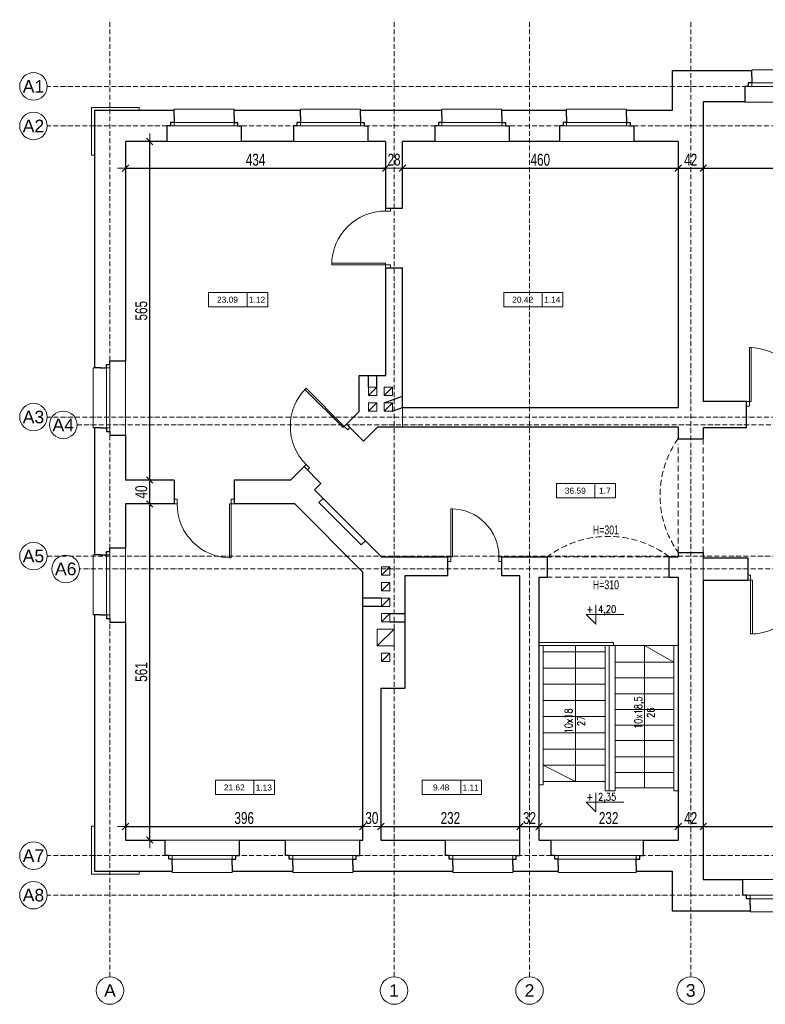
# Model space of a CAD drawing. Header units: inches. Extents: x -8638 to 29969, y -39 to 37625.
# Tile 8 of 18: x 419 to 1663, y 19979 to 21623. Entities that reach past the tile are written whole.
import ezdxf
from ezdxf.enums import TextEntityAlignment as Align

# ---------------------------------------------------------------- set-up
doc = ezdxf.new("R2010")
doc.units = ezdxf.units.IN
doc.header["$MEASUREMENT"] = 0
for name, pattern in [('ArcadiaLine4607182594047786974', [0]), ('DASHED', [15, 10, -5]), ('GAP', [3, 2, -0.5, 0, -0.5])]:
    doc.linetypes.add(name, pattern=pattern)
doc.layers.get('0').update_dxf_attribs({"lineweight": 0})
doc.layers.get('Defpoints').update_dxf_attribs({"lineweight": 0})
for name, color, linetype, lineweight in [('AA_OPIS_009', 2, 'Continuous', 0), ('AA_OPIS_TABELKI_009', 7, 'Continuous', 0), ('AA_PRZ_SCIANY_030', 10, 'Continuous', 30), ('AA_PRZERYWANE', 251, 'DASHED', 0), ('AA_STOLARKA DRZW_009', 7, 'Continuous', 0), ('AA_WIDOK_005', 252, 'Continuous', 0), ('AA_WIDOK_009', 7, 'Continuous', 0), ('AA_WYMIAR', 157, 'Continuous', 0), ('AA_WYMIAR WYS_50', 7, 'Continuous', 0), ('isa_V9BAE0E40C946046_B19A2E0E40DD480C4L21BAE0E40DD48147Usr', 7, 'Continuous', 25), ('Rzut 1_Budynek_0. Kondygnacja 0 (_0.00_0.00)_Elementy użytkownika', 7, 'Continuous', 25)]:
    doc.layers.add(name, color=color, linetype=linetype, lineweight=lineweight)
doc.styles.add('100ROMAN', font='arial.ttf', dxfattribs={"width": 0.7})
doc.styles.add('ArCADiaStyle', font='arial.ttf')
doc.styles.add('arial', font='arial.ttf', dxfattribs={"width": 0.9, "height": 1.5})
doc.styles.add('ROMANS', font='romans.shx', dxfattribs={"width": 0.8})
doc.dimstyles.new('1_100', dxfattribs={"dimtxt": 20, "dimasz": 1.8, "dimexe": 0.18, "dimexo": 0.0625, "dimgap": 4, "dimtad": 1, "dimtoh": 1, "dimdec": 0, "dimzin": 0, "dimdsep": 46, "dimtxsty": '100ROMAN', "dimblk": 'ST', "dimcen": 0, "dimse1": 1, "dimse2": 1, "dimclrd": 256, "dimclrt": 256, "dimadec": 0, "dimazin": 0, "dimtfac": 1, "dimtdec": 0, "dimtix": 1, "dimtofl": 0, "dimtmove": 1, "dimatfit": 2, "dimldrblk": 'DOTSMALL', "dimfxl": 1, "dimtolj": 1, "dimtzin": 0, "dimarcsym": 0})

# ---------------------------------------------------------------- blocks, each defined once
blk = doc.blocks.new('okna parter 100')
at = {"layer": 'AA_PRZ_SCIANY_030', "color": 0}
for p, q in [((19935.3, 10114.2), (19935.3, 10124.2)), ((20035.3, 10114.2), (20035.3, 10124.2)), ((19935.3, 10114.2), (19935.3, 10114.2)), ((19935.3, 10114.2), (19935.3, 10104.2)), ((20035.3, 10114.2), (20035.3, 10114.2)), ((20035.3, 10114.2), (20035.3, 10104.2)), ((19929.3, 10098.2), (19923.3, 10098.2)), ((19923.3, 10098.2), (19923.3, 10072.2)), ((19935.3, 10104.2), (19929.3, 10104.2)), ((19929.3, 10104.2), (19929.3, 10098.2)), ((20035.3, 10104.2), (20041.3, 10104.2)), ((20041.3, 10104.2), (20041.3, 10098.2)), ((20041.3, 10098.2), (20047.3, 10098.2)), ((20047.3, 10098.2), (20047.3, 10072.2))]:
    blk.add_line(p, q, dxfattribs=at)
at = {"layer": 'AA_STOLARKA DRZW_009', "color": 0}
for points in [[(19935.3, 10104.2), (19929.3, 10104.2), (19929.3, 10098.2), (19935.3, 10098.2)], [(20035.3, 10104.2), (20041.3, 10104.2), (20041.3, 10098.2), (20035.3, 10098.2)]]:
    blk.add_lwpolyline(points, close=True, dxfattribs=at)
for points in [[(19929.3, 10098.2), (20041.3, 10098.2)], [(20035.3, 10104.2), (19935.3, 10104.2)]]:
    blk.add_lwpolyline(points, dxfattribs=at)
at = {"layer": 'AA_WIDOK_009', "color": 0}
for p, q in [((20035.3, 10124.2), (20035.3, 10126.2)), ((19923.3, 10072.2), (20047.3, 10072.2))]:
    blk.add_line(p, q, dxfattribs=at)
blk.add_lwpolyline([(19935.3, 10124.2), (19935.3, 10126.2), (20035.3, 10126.2)], dxfattribs=at)
blk = doc.blocks.new('*U3342')
for points in [[(-95, 0), (-95, 8), (-100, 8), (-100, 0)], [(-7.8, 0), (-5, 0), (-5, -90), (-7.8, -90)], [(0, 0), (0, 8), (-5, 8), (-5, 0)]]:
    blk.add_lwpolyline(points, close=True)
blk.add_arc((-5, 0), 90, 180, 270)
blk = doc.blocks.new('*U3349')
for points in [[(-95, 0), (-95, 8), (-100, 8), (-100, 0)], [(-7.8, 0), (-5, 0), (-5, -90), (-7.8, -90)], [(0, 0), (0, 8), (-5, 8), (-5, 0)]]:
    blk.add_lwpolyline(points, close=True)
blk.add_arc((-5, 0), 90, 180, 270)
blk = doc.blocks.new('*U3355')
for points in [[(-95, 0), (-95, 8), (-100, 8), (-100, 0)], [(-7.8, 0), (-5, 0), (-5, -90), (-7.8, -90)], [(0, 0), (0, 8), (-5, 8), (-5, 0)]]:
    blk.add_lwpolyline(points, close=True)
blk.add_arc((-5, 0), 90, 180, 270)
blk = doc.blocks.new('*U3356')
for points in [[(-85, 0), (-85, 8), (-90, 8), (-90, 0)], [(-7.5, 0), (-5, 0), (-5, -80), (-7.5, -80)], [(0, 0), (0, 8), (-5, 8), (-5, 0)]]:
    blk.add_lwpolyline(points, close=True)
blk.add_arc((-5, 0), 80, 180, 270)
blk = doc.blocks.new('*U3347')
for points in [[(-95, 0), (-95, 8), (-100, 8), (-100, 0)], [(-7.8, 0), (-5, 0), (-5, -90), (-7.8, -90)], [(0, 0), (0, 8), (-5, 8), (-5, 0)]]:
    blk.add_lwpolyline(points, close=True)
blk.add_arc((-5, 0), 90, 180, 270)
blk = doc.blocks.new('TABELKA POWIERZCHNIE')
at = {"layer": 'AA_OPIS_TABELKI_009'}
blk.add_line((656700946, 556572823.1), (656700946, 556572799.1), dxfattribs=at)
blk.add_lwpolyline([(656700881.9, 556572823.1), (656700980.5, 556572823.1), (656700980.5, 556572799.1), (656700881.9, 556572799.1)], close=True, dxfattribs=at)
at = {"layer": 'AA_OPIS_TABELKI_009', "style": 'arial'}
for tag, p in [('POW', (656700913.4, 556572805.9)), ('NR', (656700962.7, 556572805.8))]:
    blk.add_attdef(tag, text='', height=10, dxfattribs=at).set_placement(p, align=Align.CENTER)
blk = doc.blocks.new('kota wys. dół')
blk.add_lwpolyline([(2489.2, 1562.6), (2489.2, 1537.4), (2476.6, 1550), (2526.2, 1550)])
at = {"style": 'ROMANS'}
blk.add_attdef('%%P', text='', height=10.5, dxfattribs=at).set_placement((2486.1, 1552.1), align=Align.RIGHT)
blk.add_attdef('0.00', (2492.3, 1552.1), '', height=10.5, dxfattribs=at)
blk = doc.blocks.new('schody piętro')
at = {"layer": 'AA_WIDOK_009', "ltscale": 0.5}
for p, q in [((0, 330), (124, 330)), ((124, 330), (124, 325)), ((0, 325), (121, 325)), ((7, 325), (7, 92)), ((7, 314), (110, 314)), ((126, 325), (106, 325)), ((110, 82), (110, 325)), ((117, 82), (117, 325)), ((126, 325), (232, 325)), ((127, 82), (127, 325)), ((225, 325), (225, 82)), ((127, 297), (225, 297)), ((7, 287), (110, 287)), ((127, 271), (225, 271)), ((7, 260), (110, 260)), ((7, 233), (110, 233)), ((127, 244), (225, 244)), ((127, 218), (225, 218)), ((7, 206), (110, 206)), ((127, 192), (225, 192)), ((7, 179), (110, 179)), ((127, 166), (225, 166)), ((7, 152), (110, 152)), ((127, 139), (225, 139)), ((7, 125), (110, 125)), ((127, 113), (225, 113)), ((7, 92), (0, 92)), ((7, 98), (110, 98)), ((127, 87), (225, 87)), ((127, 82), (110, 82)), ((225, 82), (232, 82))]:
    blk.add_line(p, q, dxfattribs=at)
for points in [[(60.5, 325), (60.5, 98), (7, 125)], [(176, 87), (176, 325), (225, 297)]]:
    blk.add_lwpolyline(points, dxfattribs=at)
at = {"layer": 'AA_WYMIAR WYS_50', "transparency": 33554687, "char_height": 12.5, "attachment_point": 1, "rotation": 90, "style": 'ROMANS'}
for s, insert in [('\\pxqc;10x18,5\\P26', (159.3, 153.3)), ('\\pxqc;10x18\\P27', (43, 139.5))]:
    blk.add_mtext_dynamic_manual_height_columns(s, width=118.735, gutter_width=62.5, heights=[0], dxfattribs=dict(at, insert=insert))
blk = doc.blocks.new('ST')
at = {"color": 0}
for p, q in [((7.5, 0), (-7.5, 0)), ((-3, -3), (3, 3)), ((0, 7.5), (0, -7.5))]:
    blk.add_line(p, q, dxfattribs=at)
blk = doc.blocks.new('*D3443')
at = {"layer": 'AA_WYMIAR', "lineweight": -2}
blk.add_line((597.8, 20276.2), (990.2, 20276.2), dxfattribs=at)
at = {"layer": 'Defpoints', "color": 0}
for p in [(992, 20276.2), (596, 20253.5), (992, 20253.5)]:
    blk.add_point(p, dxfattribs=at)
at = {"layer": 'AA_WYMIAR', "lineweight": -2, "xscale": 1.8, "yscale": 1.8, "zscale": 1.8, "rotation": 180}
blk.add_blockref('ST', (596, 20276.2), dxfattribs=at)
at = {"layer": 'AA_WYMIAR', "lineweight": -2, "xscale": 1.8, "yscale": 1.8, "zscale": 1.8}
blk.add_blockref('ST', (992, 20276.2), dxfattribs=at)
at = {"layer": 'AA_WYMIAR', "insert": (794, 20290.2), "char_height": 20, "attachment_point": 5, "style": '100ROMAN'}
blk.add_mtext('\\A1;396', dxfattribs=at)
blk = doc.blocks.new('_DotSmall')
at = {"color": 0, "linetype": 'ByBlock', "const_width": 0.5}
blk.add_lwpolyline([(-0.0625, 0, 1), (0.0625, 0, 1)], format="xyb", close=True, dxfattribs=at)
blk = doc.blocks.new('*D3444')
at = {"layer": 'AA_WYMIAR', "lineweight": -2}
for p, q in [((990.2, 20276.2), (988.4, 20276.2)), ((1023.8, 20276.2), (1025.6, 20276.2))]:
    blk.add_line(p, q, dxfattribs=at)
at = {"layer": 'Defpoints', "color": 0}
for p in [(1022, 20276.2), (992, 20253.5), (1022, 20253.5)]:
    blk.add_point(p, dxfattribs=at)
at = {"layer": 'AA_WYMIAR', "lineweight": -2, "xscale": 1.8, "yscale": 1.8, "zscale": 1.8}
blk.add_blockref('ST', (992, 20276.2), dxfattribs=at)
at = {"layer": 'AA_WYMIAR', "lineweight": -2, "xscale": 1.8, "yscale": 1.8, "zscale": 1.8, "rotation": 180}
blk.add_blockref('ST', (1022, 20276.2), dxfattribs=at)
at = {"layer": 'AA_WYMIAR', "insert": (1007, 20290.2), "char_height": 20, "attachment_point": 5, "style": '100ROMAN'}
blk.add_mtext('\\A1;30', dxfattribs=at)
blk = doc.blocks.new('*D3445')
at = {"layer": 'AA_WYMIAR', "lineweight": -2}
blk.add_line((1023.8, 20276.2), (1252.2, 20276.2), dxfattribs=at)
at = {"layer": 'Defpoints', "color": 0}
for p in [(1254, 20276.2), (1022, 20253.5), (1254, 20253.5)]:
    blk.add_point(p, dxfattribs=at)
at = {"layer": 'AA_WYMIAR', "lineweight": -2, "xscale": 1.8, "yscale": 1.8, "zscale": 1.8, "rotation": 180}
blk.add_blockref('ST', (1022, 20276.2), dxfattribs=at)
at = {"layer": 'AA_WYMIAR', "lineweight": -2, "xscale": 1.8, "yscale": 1.8, "zscale": 1.8}
blk.add_blockref('ST', (1254, 20276.2), dxfattribs=at)
at = {"layer": 'AA_WYMIAR', "insert": (1138, 20290.2), "char_height": 20, "attachment_point": 5, "style": '100ROMAN'}
blk.add_mtext('\\A1;232', dxfattribs=at)
blk = doc.blocks.new('*D3446')
at = {"layer": 'AA_WYMIAR', "lineweight": -2}
blk.add_line((1255.8, 20276.2), (1284.2, 20276.2), dxfattribs=at)
at = {"layer": 'Defpoints', "color": 0}
for p in [(1286, 20276.2), (1254, 20253.5), (1286, 20253.5)]:
    blk.add_point(p, dxfattribs=at)
at = {"layer": 'AA_WYMIAR', "lineweight": -2, "xscale": 1.8, "yscale": 1.8, "zscale": 1.8, "rotation": 180}
blk.add_blockref('ST', (1254, 20276.2), dxfattribs=at)
at = {"layer": 'AA_WYMIAR', "lineweight": -2, "xscale": 1.8, "yscale": 1.8, "zscale": 1.8}
blk.add_blockref('ST', (1286, 20276.2), dxfattribs=at)
at = {"layer": 'AA_WYMIAR', "insert": (1270, 20290.2), "char_height": 20, "attachment_point": 5, "style": '100ROMAN'}
blk.add_mtext('\\A1;32', dxfattribs=at)
blk = doc.blocks.new('*D3447')
at = {"layer": 'AA_WYMIAR', "lineweight": -2}
blk.add_line((1287.8, 20276.2), (1516.2, 20276.2), dxfattribs=at)
at = {"layer": 'Defpoints', "color": 0}
for p in [(1518, 20276.2), (1286, 20253.5), (1518, 20253.5)]:
    blk.add_point(p, dxfattribs=at)
at = {"layer": 'AA_WYMIAR', "lineweight": -2, "xscale": 1.8, "yscale": 1.8, "zscale": 1.8, "rotation": 180}
blk.add_blockref('ST', (1286, 20276.2), dxfattribs=at)
at = {"layer": 'AA_WYMIAR', "lineweight": -2, "xscale": 1.8, "yscale": 1.8, "zscale": 1.8}
blk.add_blockref('ST', (1518, 20276.2), dxfattribs=at)
at = {"layer": 'AA_WYMIAR', "insert": (1402, 20290.2), "char_height": 20, "attachment_point": 5, "style": '100ROMAN'}
blk.add_mtext('\\A1;232', dxfattribs=at)
blk = doc.blocks.new('*D3448')
at = {"layer": 'AA_WYMIAR', "lineweight": -2}
blk.add_line((1519.8, 20276.2), (1558.2, 20276.2), dxfattribs=at)
at = {"layer": 'Defpoints', "color": 0}
for p in [(1560, 20276.2), (1518, 20253.5), (1560, 20187.5)]:
    blk.add_point(p, dxfattribs=at)
at = {"layer": 'AA_WYMIAR', "lineweight": -2, "xscale": 1.8, "yscale": 1.8, "zscale": 1.8, "rotation": 180}
blk.add_blockref('ST', (1518, 20276.2), dxfattribs=at)
at = {"layer": 'AA_WYMIAR', "lineweight": -2, "xscale": 1.8, "yscale": 1.8, "zscale": 1.8}
blk.add_blockref('ST', (1560, 20276.2), dxfattribs=at)
at = {"layer": 'AA_WYMIAR', "insert": (1539, 20290.2), "char_height": 20, "attachment_point": 5, "style": '100ROMAN'}
blk.add_mtext('\\A1;42', dxfattribs=at)
blk = doc.blocks.new('*D3449')
at = {"layer": 'AA_WYMIAR', "lineweight": -2}
blk.add_line((1561.8, 20276.2), (1934.2, 20276.2), dxfattribs=at)
at = {"layer": 'Defpoints', "color": 0}
for p in [(1936, 20276.2), (1560, 20187.5), (1936, 20187.5)]:
    blk.add_point(p, dxfattribs=at)
at = {"layer": 'AA_WYMIAR', "lineweight": -2, "xscale": 1.8, "yscale": 1.8, "zscale": 1.8, "rotation": 180}
blk.add_blockref('ST', (1560, 20276.2), dxfattribs=at)
at = {"layer": 'AA_WYMIAR', "lineweight": -2, "xscale": 1.8, "yscale": 1.8, "zscale": 1.8}
blk.add_blockref('ST', (1936, 20276.2), dxfattribs=at)
at = {"layer": 'AA_WYMIAR', "insert": (1748, 20290.2), "char_height": 20, "attachment_point": 5, "style": '100ROMAN'}
blk.add_mtext('\\A1;376', dxfattribs=at)
blk = doc.blocks.new('*D3463')
at = {"layer": 'AA_WYMIAR', "lineweight": -2}
blk.add_line((636.3, 20255.3), (636.3, 20812.7), dxfattribs=at)
at = {"layer": 'Defpoints', "color": 0}
for p in [(596, 20814.5), (636.3, 20814.5), (596, 20253.5)]:
    blk.add_point(p, dxfattribs=at)
at = {"layer": 'AA_WYMIAR', "lineweight": -2, "xscale": 1.8, "yscale": 1.8, "zscale": 1.8}
for p, rotation in [((636.3, 20814.5), 90), ((636.3, 20253.5), 270)]:
    blk.add_blockref('ST', p, dxfattribs=dict(at, rotation=rotation))
at = {"layer": 'AA_WYMIAR', "insert": (622.3, 20534), "char_height": 20, "attachment_point": 5, "rotation": 90, "style": '100ROMAN'}
blk.add_mtext('\\A1;561', dxfattribs=at)
blk = doc.blocks.new('*D3464')
at = {"layer": 'AA_WYMIAR', "lineweight": -2}
blk.add_line((636.3, 20816.3), (636.3, 20852.7), dxfattribs=at)
at = {"layer": 'Defpoints', "color": 0}
for p in [(596, 20854.5), (636.3, 20854.5), (596, 20814.5)]:
    blk.add_point(p, dxfattribs=at)
at = {"layer": 'AA_WYMIAR', "lineweight": -2, "xscale": 1.8, "yscale": 1.8, "zscale": 1.8}
for p, rotation in [((636.3, 20854.5), 90), ((636.3, 20814.5), 270)]:
    blk.add_blockref('ST', p, dxfattribs=dict(at, rotation=rotation))
at = {"layer": 'AA_WYMIAR', "insert": (622.3, 20834.5), "char_height": 20, "attachment_point": 5, "rotation": 90, "style": '100ROMAN'}
blk.add_mtext('\\A1;40', dxfattribs=at)
blk = doc.blocks.new('*D3465')
at = {"layer": 'AA_WYMIAR', "lineweight": -2}
blk.add_line((636.3, 20856.3), (636.3, 21417.7), dxfattribs=at)
at = {"layer": 'Defpoints', "color": 0}
for p in [(596, 21419.5), (636.3, 21419.5), (596, 20854.5)]:
    blk.add_point(p, dxfattribs=at)
at = {"layer": 'AA_WYMIAR', "lineweight": -2, "xscale": 1.8, "yscale": 1.8, "zscale": 1.8}
for p, rotation in [((636.3, 21419.5), 90), ((636.3, 20854.5), 270)]:
    blk.add_blockref('ST', p, dxfattribs=dict(at, rotation=rotation))
at = {"layer": 'AA_WYMIAR', "insert": (622.3, 21137), "char_height": 20, "attachment_point": 5, "rotation": 90, "style": '100ROMAN'}
blk.add_mtext('\\A1;565', dxfattribs=at)
blk = doc.blocks.new('*D3466')
at = {"layer": 'AA_WYMIAR', "lineweight": -2}
blk.add_line((597.8, 21375), (1028.2, 21375), dxfattribs=at)
at = {"layer": 'Defpoints', "color": 0}
for p in [(596, 21419.5), (1030, 21419.5), (1030, 21375)]:
    blk.add_point(p, dxfattribs=at)
at = {"layer": 'AA_WYMIAR', "lineweight": -2, "xscale": 1.8, "yscale": 1.8, "zscale": 1.8, "rotation": 180}
blk.add_blockref('ST', (596, 21375), dxfattribs=at)
at = {"layer": 'AA_WYMIAR', "lineweight": -2, "xscale": 1.8, "yscale": 1.8, "zscale": 1.8}
blk.add_blockref('ST', (1030, 21375), dxfattribs=at)
at = {"layer": 'AA_WYMIAR', "insert": (813, 21389), "char_height": 20, "attachment_point": 5, "style": '100ROMAN'}
blk.add_mtext('\\A1;434', dxfattribs=at)
blk = doc.blocks.new('*D3467')
at = {"layer": 'AA_WYMIAR', "lineweight": -2}
for p, q in [((1028.2, 21375), (1026.4, 21375)), ((1059.8, 21375), (1061.6, 21375))]:
    blk.add_line(p, q, dxfattribs=at)
at = {"layer": 'Defpoints', "color": 0}
for p in [(1030, 21419.5), (1058, 21419.5), (1058, 21375)]:
    blk.add_point(p, dxfattribs=at)
at = {"layer": 'AA_WYMIAR', "lineweight": -2, "xscale": 1.8, "yscale": 1.8, "zscale": 1.8}
blk.add_blockref('ST', (1030, 21375), dxfattribs=at)
at = {"layer": 'AA_WYMIAR', "lineweight": -2, "xscale": 1.8, "yscale": 1.8, "zscale": 1.8, "rotation": 180}
blk.add_blockref('ST', (1058, 21375), dxfattribs=at)
at = {"layer": 'AA_WYMIAR', "insert": (1044, 21389), "char_height": 20, "attachment_point": 5, "style": '100ROMAN'}
blk.add_mtext('\\A1;28', dxfattribs=at)
blk = doc.blocks.new('*D3468')
at = {"layer": 'AA_WYMIAR', "lineweight": -2}
blk.add_line((1059.8, 21375), (1516.2, 21375), dxfattribs=at)
at = {"layer": 'Defpoints', "color": 0}
for p in [(1058, 21419.5), (1518, 21419.5), (1518, 21375)]:
    blk.add_point(p, dxfattribs=at)
at = {"layer": 'AA_WYMIAR', "lineweight": -2, "xscale": 1.8, "yscale": 1.8, "zscale": 1.8, "rotation": 180}
blk.add_blockref('ST', (1058, 21375), dxfattribs=at)
at = {"layer": 'AA_WYMIAR', "lineweight": -2, "xscale": 1.8, "yscale": 1.8, "zscale": 1.8}
blk.add_blockref('ST', (1518, 21375), dxfattribs=at)
at = {"layer": 'AA_WYMIAR', "insert": (1288, 21389), "char_height": 20, "attachment_point": 5, "style": '100ROMAN'}
blk.add_mtext('\\A1;460', dxfattribs=at)
blk = doc.blocks.new('*D3469')
at = {"layer": 'AA_WYMIAR', "lineweight": -2}
blk.add_line((1519.8, 21375), (1558.2, 21375), dxfattribs=at)
at = {"layer": 'Defpoints', "color": 0}
for p in [(1560, 21485.5), (1518, 21419.5), (1560, 21375)]:
    blk.add_point(p, dxfattribs=at)
at = {"layer": 'AA_WYMIAR', "lineweight": -2, "xscale": 1.8, "yscale": 1.8, "zscale": 1.8, "rotation": 180}
blk.add_blockref('ST', (1518, 21375), dxfattribs=at)
at = {"layer": 'AA_WYMIAR', "lineweight": -2, "xscale": 1.8, "yscale": 1.8, "zscale": 1.8}
blk.add_blockref('ST', (1560, 21375), dxfattribs=at)
at = {"layer": 'AA_WYMIAR', "insert": (1539, 21389), "char_height": 20, "attachment_point": 5, "style": '100ROMAN'}
blk.add_mtext('\\A1;42', dxfattribs=at)
blk = doc.blocks.new('*D3470')
at = {"layer": 'AA_WYMIAR', "lineweight": -2}
blk.add_line((1561.8, 21375), (1977.2, 21375), dxfattribs=at)
at = {"layer": 'Defpoints', "color": 0}
for p in [(1560, 21485.5), (1979, 21485.5), (1979, 21375)]:
    blk.add_point(p, dxfattribs=at)
at = {"layer": 'AA_WYMIAR', "lineweight": -2, "xscale": 1.8, "yscale": 1.8, "zscale": 1.8, "rotation": 180}
blk.add_blockref('ST', (1560, 21375), dxfattribs=at)
at = {"layer": 'AA_WYMIAR', "lineweight": -2, "xscale": 1.8, "yscale": 1.8, "zscale": 1.8}
blk.add_blockref('ST', (1979, 21375), dxfattribs=at)
at = {"layer": 'AA_WYMIAR', "insert": (1769.5, 21389), "char_height": 20, "attachment_point": 5, "style": '100ROMAN'}
blk.add_mtext('\\A1;419', dxfattribs=at)

msp = doc.modelspace()

# ---------------------------------------------------------------- linework, layer by layer
at = {"linetype": 'ArcadiaLine4607182594047786974', "lineweight": 0}
for centre in [(442.4, 21511.5), (442.4, 21445.5), (442.4, 20959.5), (492.1, 20946.5), (442.4, 20727.5), (496.2, 20706), (442.4, 20227.5), (442.4, 20161.5), (570, 20002.4), (1044, 20002.4), (1270, 20002.4), (1539, 20002.4)]:
    msp.add_circle(centre, 23, dxfattribs=at)
at = {"layer": 'AA_PRZ_SCIANY_030', "color": 0}
for p, q in [((1030, 21419.5), (1030, 21308.5)), ((1058, 21308.5), (1058, 21419.5)), ((1518, 21419.5), (1518, 20975.5)), ((1560, 21419.5), (1560, 20985.5)), ((1030, 21308.5), (1058, 21308.5)), ((1030, 21208.5), (1030, 21028.5)), ((1030, 21208.5), (1058, 21208.5)), ((1058, 20975.5), (1058, 21208.5)), ((1030, 21028.5), (985, 21028.5)), ((985, 21028.5), (985, 20968.1)), ((1001.5, 21009.5), (1001.5, 21028.5)), ((1015.5, 21009.5), (1015.5, 21028.5)), ((1027.5, 20983.5), (1058, 20994.5)), ((1041.5, 20969.5), (1058, 20975.5)), ((1058, 20975.5), (1518, 20975.5)), ((1632, 20985.5), (1560, 20985.5)), ((1632, 20941.5), (1632, 20985.5)), ((985, 20968.1), (964.5, 20947.6)), ((992.8, 20919.3), (964.5, 20947.6)), ((1016.9, 20943.5), (992.8, 20919.3)), ((1016.9, 20943.5), (1518, 20943.5)), ((1518, 20943.5), (1518, 20923.5)), ((1560, 20941.5), (1560, 20923.5)), ((1632, 20941.5), (1560, 20941.5)), ((1518, 20923.5), (1560, 20923.5)), ((893.8, 20876.9), (871.3, 20854.5)), ((922, 20848.6), (893.8, 20876.9)), ((677, 20854.5), (596, 20854.5)), ((677, 20854.5), (677, 20814.5)), ((871.3, 20854.5), (777, 20854.5)), ((777, 20854.5), (777, 20814.5)), ((922, 20848.6), (911.4, 20838)), ((925.6, 20823.9), (911.4, 20838)), ((925.6, 20823.9), (918.5, 20816.8)), ((596, 20814.5), (596, 20741.5)), ((677, 20814.5), (596, 20814.5)), ((878.4, 20814.5), (777, 20814.5)), ((992, 20700.9), (878.4, 20814.5)), ((918.5, 20816.8), (989.2, 20746.1)), ((996.3, 20753.1), (989.2, 20746.1)), ((1023, 20726.5), (996.3, 20753.1)), ((1023, 20726.5), (1134, 20726.5)), ((1134, 20694.5), (1134, 20726.5)), ((1224, 20726.5), (1300, 20726.5)), ((1224, 20694.5), (1224, 20726.5)), ((1300, 20692.5), (1300, 20726.5)), ((1503, 20726.5), (1518, 20726.5)), ((1503, 20692.5), (1503, 20726.5)), ((1518, 20733.5), (1518, 20726.5)), ((1518, 20733.5), (1560, 20733.5)), ((1560, 20733.5), (1560, 20724.5)), ((1560, 20724.5), (1634, 20724.5)), ((1634, 20724.5), (1634, 20687.5)), ((1134, 20694.5), (1062, 20694.5)), ((1062, 20694.5), (1062, 20506.5)), ((1254, 20694.5), (1224, 20694.5)), ((1254, 20253.5), (1254, 20694.5)), ((1286, 20253.5), (1286, 20692.5)), ((1286, 20692.5), (1300, 20692.5)), ((1503, 20692.5), (1518, 20692.5)), ((1518, 20692.5), (1518, 20253.5)), ((1560, 20687.5), (1560, 20253.5)), ((1560, 20687.5), (1634, 20687.5)), ((1023, 20657.5), (993, 20657.5)), ((1023, 20643.5), (993, 20643.5)), ((1037, 20631.5), (1062, 20631.5)), ((596, 20617.5), (596, 20253.5)), ((1037, 20617.5), (1062, 20617.5)), ((1022, 20506.5), (1022, 20253.5)), ((1062, 20506.5), (1022, 20506.5)), ((596, 20253.5), (662, 20253.5)), ((1306, 20227.5), (1306, 20253.5)), ((1460, 20227.5), (1460, 20253.5)), ((1312, 20227.5), (1306, 20227.5)), ((1312, 20221.5), (1312, 20227.5)), ((1318, 20221.5), (1312, 20221.5)), ((1318, 20211.5), (1318, 20221.5)), ((1448, 20211.5), (1448, 20221.5)), ((1448, 20221.5), (1454, 20221.5)), ((1454, 20221.5), (1454, 20227.5)), ((1454, 20227.5), (1460, 20227.5)), ((1318, 20211.5), (1318, 20211.5)), ((1318, 20211.5), (1318, 20201.5)), ((1448, 20211.5), (1448, 20211.5)), ((1448, 20211.5), (1448, 20201.5))]:
    msp.add_line(p, q, dxfattribs=at)
for points in [[(1641, 21537.5), (1508, 21537.5), (1508, 21471.5), (1432, 21471.5)], [(1629, 21485.5), (1560, 21485.5), (1560, 21419.5)], [(677, 21471.5), (544, 21471.5), (544, 21041.5)], [(888, 21471.5), (777, 21471.5)], [(1124, 21471.5), (988, 21471.5)], [(1332, 21471.5), (1224, 21471.5)], [(665, 21419.5), (596, 21419.5), (596, 21053.5)], [(876, 21419.5), (789, 21419.5)], [(1030, 21419.5), (1000, 21419.5)], [(1112, 21419.5), (1058, 21419.5)], [(1320, 21419.5), (1236, 21419.5)], [(1518, 21419.5), (1444, 21419.5)], [(544, 20941.5), (544, 20729.5)], [(596, 20929.5), (596, 20854.5)], [(987, 20253.5), (992, 20253.5), (992, 20700.9)], [(544, 20629.5), (544, 20201.5), (674, 20201.5)], [(786, 20253.5), (863, 20253.5)], [(1022, 20253.5), (1130, 20253.5)], [(1286, 20253.5), (1306, 20253.5)], [(1460, 20253.5), (1518, 20253.5)], [(1560, 20253.5), (1560, 20187.5), (1626, 20187.5)], [(774, 20201.5), (875, 20201.5)], [(975, 20201.5), (1142, 20201.5)], [(1242, 20201.5), (1318, 20201.5)], [(1448, 20201.5), (1508, 20201.5), (1508, 20135.5), (1638, 20135.5)]]:
    msp.add_lwpolyline(points, dxfattribs=at)
at = {"layer": 'AA_PRZERYWANE', "color": 0}
for p, q in [((1560, 20733.5), (1560, 20923.5)), ((1518, 20733.5), (1518, 20914.5)), ((1503, 20726.5), (1300, 20726.5)), ((1503, 20692.5), (1300, 20692.5))]:
    msp.add_line(p, q, dxfattribs=at)
for centre, radius, start, end in [((1652.9, 20828.5), 165, 144.8433, 215.1567), ((1401.5, 20591.9), 168.5, 52.9608, 127.0392)]:
    msp.add_arc(centre, radius, start, end, dxfattribs=at)
at = {"layer": 'AA_STOLARKA DRZW_009', "color": 0}
for points in [[(1312, 20227.5), (1454, 20227.5)], [(1448, 20221.5), (1318, 20221.5)]]:
    msp.add_lwpolyline(points, dxfattribs=at)
for points in [[(1318, 20221.5), (1312, 20221.5), (1312, 20227.5), (1318, 20227.5)], [(1448, 20221.5), (1454, 20221.5), (1454, 20227.5), (1448, 20227.5)]]:
    msp.add_lwpolyline(points, close=True, dxfattribs=at)
at = {"layer": 'AA_WIDOK_005', "color": 0}
for p, q in [((1001.5, 20995.5), (1015.5, 21009.5)), ((1027.5, 20995.5), (1041.5, 21009.5)), ((1001.5, 20969.5), (1015.5, 20983.5)), ((1027.5, 20969.5), (1041.5, 20983.5)), ((925.6, 20823.9), (996.3, 20753.1)), ((1023, 20695.5), (1037, 20709.5)), ((1023, 20669.5), (1037, 20683.5)), ((1023, 20643.5), (1037, 20657.5)), ((1023, 20617.5), (1037, 20631.5)), ((1016, 20577.5), (1044, 20605.5)), ((1023, 20551.5), (1037, 20565.5))]:
    msp.add_line(p, q, dxfattribs=at)
for points in [[(1015.5, 20995.5), (1001.5, 20995.5), (1001.5, 21009.5), (1015.5, 21009.5)], [(1041.5, 20995.5), (1027.5, 20995.5), (1027.5, 21009.5), (1041.5, 21009.5)], [(1015.5, 20969.5), (1001.5, 20969.5), (1001.5, 20983.5), (1015.5, 20983.5)], [(1041.5, 20969.5), (1027.5, 20969.5), (1027.5, 20983.5), (1041.5, 20983.5)], [(1037, 20695.5), (1023, 20695.5), (1023, 20709.5), (1037, 20709.5)], [(1037, 20669.5), (1023, 20669.5), (1023, 20683.5), (1037, 20683.5)], [(1037, 20643.5), (1023, 20643.5), (1023, 20657.5), (1037, 20657.5)], [(1037, 20617.5), (1023, 20617.5), (1023, 20631.5), (1037, 20631.5)], [(1044, 20577.5), (1016, 20577.5), (1016, 20605.5), (1044, 20605.5)], [(1037, 20551.5), (1023, 20551.5), (1023, 20565.5), (1037, 20565.5)]]:
    msp.add_lwpolyline(points, close=True, dxfattribs=at)
at = {"layer": 'AA_WIDOK_009', "color": 0}
for p, q in [((1306, 20253.5), (1460, 20253.5)), ((1448, 20201.5), (1448, 20199.5))]:
    msp.add_line(p, q, dxfattribs=at)
at = {"layer": 'AA_WIDOK_009', "color": 0, "ltscale": 0.5}
for points in [[(544, 21396.5), (539, 21396.5), (539, 21396.5), (539, 21471.5), (539, 21476.5), (619, 21476.5), (619, 21471.5)], [(544, 20276.5), (539, 20276.5), (539, 20276.5), (539, 20201.5), (539, 20196.5), (619, 20196.5), (619, 20201.5)]]:
    msp.add_lwpolyline(points, dxfattribs=at)
at = {"layer": 'AA_WIDOK_009', "color": 0}
msp.add_lwpolyline([(1318, 20201.5), (1318, 20199.5), (1448, 20199.5)], dxfattribs=at)
at = {"layer": 'isa_V9BAE0E40C946046_B19A2E0E40DD480C4L21BAE0E40DD48147Usr', "linetype": 'GAP', "lineweight": 0, "ltscale": 4}
for p, q in [((570, 20025.4), (570, 21622.8)), ((1044, 20025.4), (1044, 21622.8)), ((1270, 20025.4), (1270, 21622.8)), ((1539, 20025.4), (1539, 21622.8)), ((3315, 21511.5), (465.4, 21511.5)), ((3315, 21445.5), (465.4, 21445.5)), ((3315, 20959.5), (465.4, 20959.5)), ((515.1, 20946.5), (3265.6, 20946.5)), ((465.4, 20727.5), (3315, 20727.5)), ((3268.7, 20706), (519.2, 20706)), ((3315, 20227.5), (465.4, 20227.5)), ((3315, 20161.5), (465.4, 20161.5))]:
    msp.add_line(p, q, dxfattribs=at)
at = {"layer": 'Rzut 1_Budynek_0. Kondygnacja 0 (_0.00_0.00)_Elementy użytkownika', "lineweight": 0}
for p, q in [((1058, 20975.5), (1058, 20943.5)), ((1560, 20687.5), (1560, 20724.5))]:
    msp.add_line(p, q, dxfattribs=at)

# ---------------------------------------------------------------- block references
at = {"color": 0}
for name, p in [('okna parter 100', (-18294.3, 11413.2)), ('okna parter 100', (-19258.3, 11347.2)), ('okna parter 100', (-19047.3, 11347.2)), ('okna parter 100', (-18811.3, 11347.2)), ('okna parter 100', (-18603.3, 11347.2)), ('schody piętro', (1286, 20253.5))]:
    msp.add_blockref(name, p, dxfattribs=at)
at = {"color": 0, "rotation": 90}
msp.add_blockref('okna parter 100', (10668.2, 1006.2), dxfattribs=at)
at = {"color": 0, "xscale": -1}
for p, rotation in [((10668.2, 40664.7), 89.99999999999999), ((-19261.3, 30325.7), 180), ((-19060.3, 30325.7), 180), ((-18793.3, 30325.7), 180), ((-18297.3, 30259.7), 180)]:
    msp.add_blockref('okna parter 100', p, dxfattribs=dict(at, rotation=rotation))
at = {"layer": 'AA_OPIS_TABELKI_009', "color": 0}
for p, values in [((-656700147.3, -556551655.4), {'NR': '1.12', 'POW': '23.09'}), ((-656699654.7, -556551655.4), {'NR': '1.14', 'POW': '20.42'}), ((-656699567, -556551974.2), {'NR': '1.7', 'POW': '36.59'}), ((-656700136, -556552469.6), {'NR': '1.13', 'POW': '21.62'}), ((-656699790.8, -556552469.6), {'NR': '1.11', 'POW': '9.48'})]:
    msp.add_blockref('TABELKA POWIERZCHNIE', p, dxfattribs=at).add_auto_attribs(values)
at = {"layer": 'AA_STOLARKA DRZW_009', "color": 0}
for name, p, rotation in [('*U3347', (1030, 21208.5), 270), ('*U3355', (1632, 20985.5), 180), ('*U3356', (1134, 20726.5), 180)]:
    msp.add_blockref(name, p, dxfattribs=dict(at, rotation=rotation))
at = {"layer": 'AA_STOLARKA DRZW_009', "color": 0, "xscale": -1, "rotation": 225.000022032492}
msp.add_blockref('*U3342', (964.5, 20947.6), dxfattribs=at)
at = {"layer": 'AA_STOLARKA DRZW_009', "color": 0}
msp.add_blockref('*U3349', (777, 20814.5), dxfattribs=at)
at = {"layer": 'AA_STOLARKA DRZW_009', "color": 0, "xscale": -1}
msp.add_blockref('*U3349', (1634, 20687.5), dxfattribs=at)
at = {"layer": 'AA_WIDOK_005', "color": 0, "rotation": 90}
msp.add_blockref('okna parter 100', (10668.2, 1006.2), dxfattribs=at)
at = {"layer": 'AA_WYMIAR WYS_50', "color": 0, "transparency": 33554687}
ref = msp.add_blockref('kota wys. dół', (-1761.7, 18669.6), dxfattribs=dict(at, xscale=1.262991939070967, yscale=1.262991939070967, zscale=1.262991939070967, rotation=0.05060147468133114))
ref.add_attrib('%%P', '+', dxfattribs={"layer": '0', "height": 12.6, "rotation": 0.0506, "style": 'ROMANS', "width": 0.8}).set_placement((1376.5, 20632.6), align=Align.RIGHT)
ref.add_attrib('0.00', '4,20', (1384.4, 20632.6), dxfattribs={"layer": '0', "height": 12.63, "rotation": 0.0506, "style": 'ROMANS', "width": 0.8})
ref = msp.add_blockref('kota wys. dół', (-1761.7, 18356.3), dxfattribs=dict(at, xscale=1.262991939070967, yscale=1.262991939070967, zscale=1.262991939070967, rotation=0.05060147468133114))
ref.add_attrib('%%P', '+', dxfattribs={"layer": '0', "height": 12.6, "rotation": 0.0506, "style": 'ROMANS', "width": 0.8}).set_placement((1376.5, 20319.3), align=Align.RIGHT)
ref.add_attrib('0.00', '2,35', (1384.4, 20319.3), dxfattribs={"layer": '0', "height": 12.63, "rotation": 0.0506, "style": 'ROMANS', "width": 0.8})

# ---------------------------------------------------------------- texts
at = {"linetype": 'Continuous', "lineweight": 0, "char_height": 21, "attachment_point": 5, "style": 'ArCADiaStyle'}
for s, insert in [('A1', (442.4, 21511.5)), ('A2', (442.4, 21445.5)), ('A3', (442.4, 20959.5)), ('A5', (442.4, 20727.5)), ('A6', (496.2, 20706)), ('A7', (442.4, 20227.5)), ('A8', (442.4, 20161.5)), ('A', (570, 20002.4)), ('1', (1044, 20002.4)), ('2', (1270, 20002.4)), ('3', (1539, 20002.4))]:
    msp.add_mtext(s, dxfattribs=dict(at, insert=insert))
at = {"linetype": 'Continuous', "lineweight": 0, "insert": (492.1, 20946.5), "char_height": 21, "width": 48.778, "attachment_point": 5, "style": 'ArCADiaStyle'}
msp.add_mtext('A4', dxfattribs=at)
at = {"layer": 'AA_OPIS_009', "color": 0, "linetype": 'ByBlock', "lineweight": -2, "ltscale": 15, "char_height": 15, "width": 298.227, "attachment_point": 1, "style": '100ROMAN'}
for s, insert in [('H=301', (1375.7, 20778.7)), ('H=310', (1375.7, 20687.1))]:
    msp.add_mtext(s, dxfattribs=dict(at, insert=insert))

# ---------------------------------------------------------------- dimensions: what is measured, and where the dimension line sits
at = {"layer": 'AA_WYMIAR', "color": 0}
for base, p1, p2, picture, middle in [((1560, 21375), (1518, 21419.5), (1560, 21485.5), '*D3469', (1539, 21389)), ((1979, 21375), (1560, 21485.5), (1979, 21485.5), '*D3470', (1769.5, 21389)), ((1030, 21375), (596, 21419.5), (1030, 21419.5), '*D3466', (813, 21389)), ((1058, 21375), (1030, 21419.5), (1058, 21419.5), '*D3467', (1044, 21389)), ((1518, 21375), (1058, 21419.5), (1518, 21419.5), '*D3468', (1288, 21389)), ((992, 20276.2), (596, 20253.5), (992, 20253.5), '*D3443', (794, 20290.2)), ((1022, 20276.2), (992, 20253.5), (1022, 20253.5), '*D3444', (1007, 20290.2)), ((1254, 20276.2), (1022, 20253.5), (1254, 20253.5), '*D3445', (1138, 20290.2)), ((1286, 20276.2), (1254, 20253.5), (1286, 20253.5), '*D3446', (1270, 20290.2)), ((1518, 20276.2), (1286, 20253.5), (1518, 20253.5), '*D3447', (1402, 20290.2)), ((1560, 20276.2), (1518, 20253.5), (1560, 20187.5), '*D3448', (1539, 20290.2)), ((1936, 20276.2), (1560, 20187.5), (1936, 20187.5), '*D3449', (1748, 20290.2))]:
    dim = msp.add_linear_dim(base=base, p1=p1, p2=p2, dimstyle='1_100', dxfattribs=at)
    dim.commit()
    dim.dimension.update_dxf_attribs({"geometry": picture, "text_midpoint": middle})
for base, p1, p2, picture, middle in [((636.3, 21419.5), (596, 20854.5), (596, 21419.5), '*D3465', (622.3, 21137)), ((636.3, 20854.5), (596, 20814.5), (596, 20854.5), '*D3464', (622.3, 20834.5)), ((636.3, 20814.5), (596, 20253.5), (596, 20814.5), '*D3463', (622.3, 20534))]:
    dim = msp.add_linear_dim(base=base, p1=p1, p2=p2, angle=90, dimstyle='1_100', dxfattribs=at)
    dim.commit()
    dim.dimension.update_dxf_attribs({"geometry": picture, "text_midpoint": middle})

doc.saveas('drawing.dxf')
